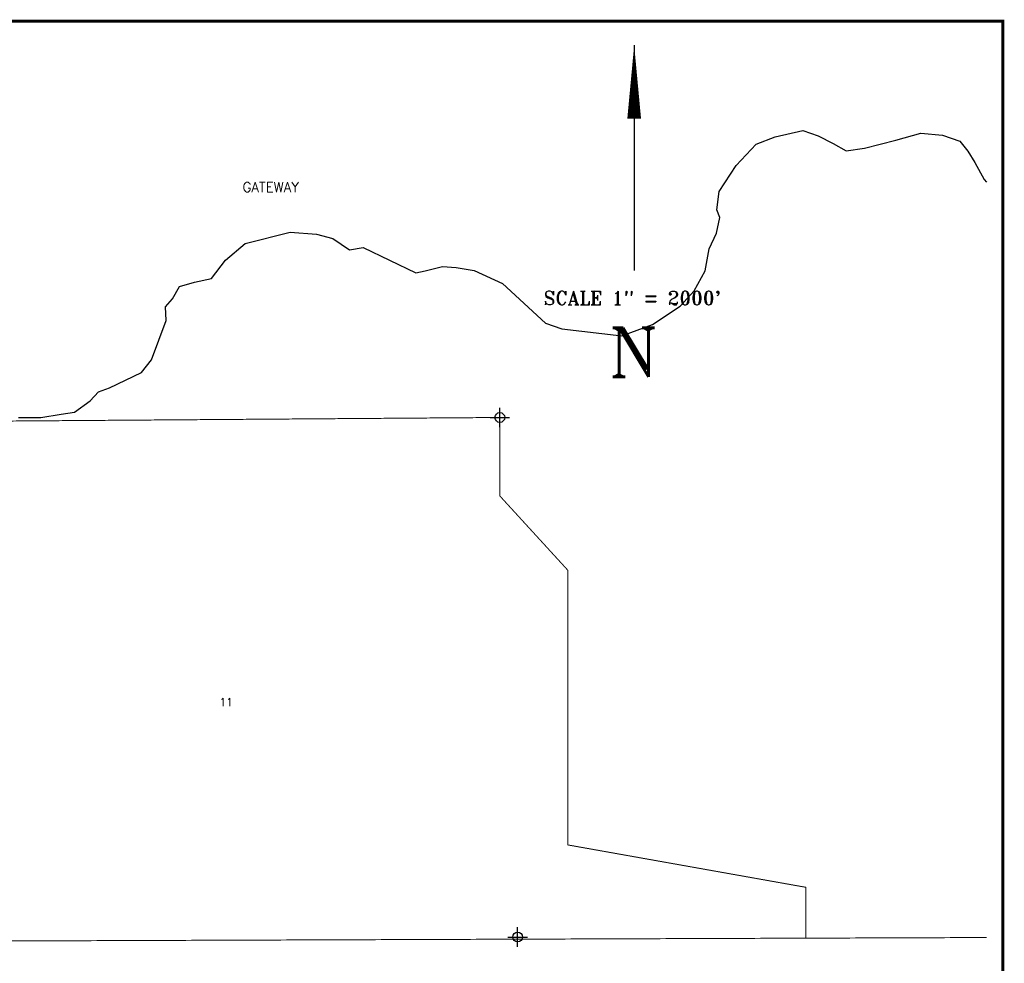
# Model space of a CAD drawing. Extents: x 212057 to 259631, y 788316 to 850646.
# Tile 18 of 20: x 241657 to 251699, y 813069 to 822688. Entities that reach past the tile are written whole.
import ezdxf
from ezdxf.enums import TextEntityAlignment as Align

# ---------------------------------------------------------------- set-up
doc = ezdxf.new("R2010")
doc.units = 0
doc.header["$LTSCALE"] = 800
doc.header["$PDMODE"] = 34
doc.header["$PDSIZE"] = 100
doc.linetypes.add('DASHED', pattern=[0])
doc.linetypes.add('STREAM', pattern=[0])
for name, color, linetype in [('LIMBS', 5, 'STREAM'), ('NBORDER', 1, 'CONTINUOUS'), ('SEC', 2, 'CONTINUOUS'), ('SUBBASINS', 6, 'DASHED'), ('TEXT', 7, 'CONTINUOUS')]:
    doc.layers.add(name, color=color, linetype=linetype)
doc.styles.get("Standard").update_dxf_attribs({"font": 'ROMANT'})

msp = doc.modelspace()

# ---------------------------------------------------------------- linework, layer by layer
at = {"layer": 'LIMBS', "color": 0}
msp.add_lwpolyline([(241644, 818633), (241872, 818633), (242079, 818666), (242217, 818686), (242374, 818803), (242462, 818893), (242572, 818935), (242898, 819092), (243000, 819222), (243151, 819623), (243144, 819760), (243214, 819844), (243287, 819969), (243440, 820014), (243612, 820050), (243756, 820236), (243955, 820406), (244416, 820522), (244685, 820501), (244850, 820456), (245021, 820342), (245160, 820365), (245696, 820106), (245793, 820127), (245968, 820172), (246108, 820161), (246293, 820130), (246582, 819998), (247019, 819595), (247187, 819535), (247799, 819465), (248111, 819580), (248393, 819769), (248537, 819923), (248648, 820127), (248690, 820353), (248765, 820513), (248799, 820672), (248768, 820751), (248792, 820937), (248964, 821203), (249169, 821419), (249362, 821495), (249645, 821559), (249802, 821503), (249952, 821426), (250085, 821350), (250274, 821377), (250592, 821461), (250847, 821531), (251067, 821510), (251245, 821450), (251326, 821346), (251399, 821233), (251494, 821058), (251519, 821032)], dxfattribs=at)
at = {"layer": 'NBORDER', "color": 0}
msp.add_line((247924, 822429), (247924, 820131), dxfattribs=at)
at = {"layer": 'NBORDER', "color": 0, "const_width": 30}
msp.add_lwpolyline([(218684, 801473), (251684, 801473), (251684, 822673), (218684, 822673)], close=True, dxfattribs=at)
at = {"layer": 'NBORDER', "color": 0}
msp.add_lwpolyline([(247924, 822429, 0, 140, 0), (247924, 821680, 140, 140, 0)], format="xyseb", dxfattribs=at)
at = {"layer": 'SEC', "color": 0}
for p in [(246554, 818633), (246735, 813337)]:
    msp.add_point(p, dxfattribs=at)
at = {"layer": 'SUBBASINS', "color": 0, "const_width": 10}
for points in [[(234275, 818544), (246554, 818633), (246554, 817833), (247247, 817076), (247247, 814276), (249675, 813844), (249675, 813321)], [(240682, 813102), (240702, 813294), (251519, 813332)]]:
    msp.add_lwpolyline(points, dxfattribs=at)

# ---------------------------------------------------------------- texts
at = {"layer": 'NBORDER', "color": 0}
for s, height, p in [('SCALE 1" = 2000\'', 139.86, (247905, 819780)), ('N', 499, (247919, 819049))]:
    msp.add_text(s, height=height, dxfattribs=at).set_placement(p, align=Align.CENTER)
at = {"layer": 'TEXT', "color": 0}
for s, height, p in [('GATEWAY', 100, (243930, 820931)), ('11', 80, (243694, 815692))]:
    msp.add_text(s, height=height, dxfattribs=at).set_placement(p)

doc.saveas('drawing.dxf')
